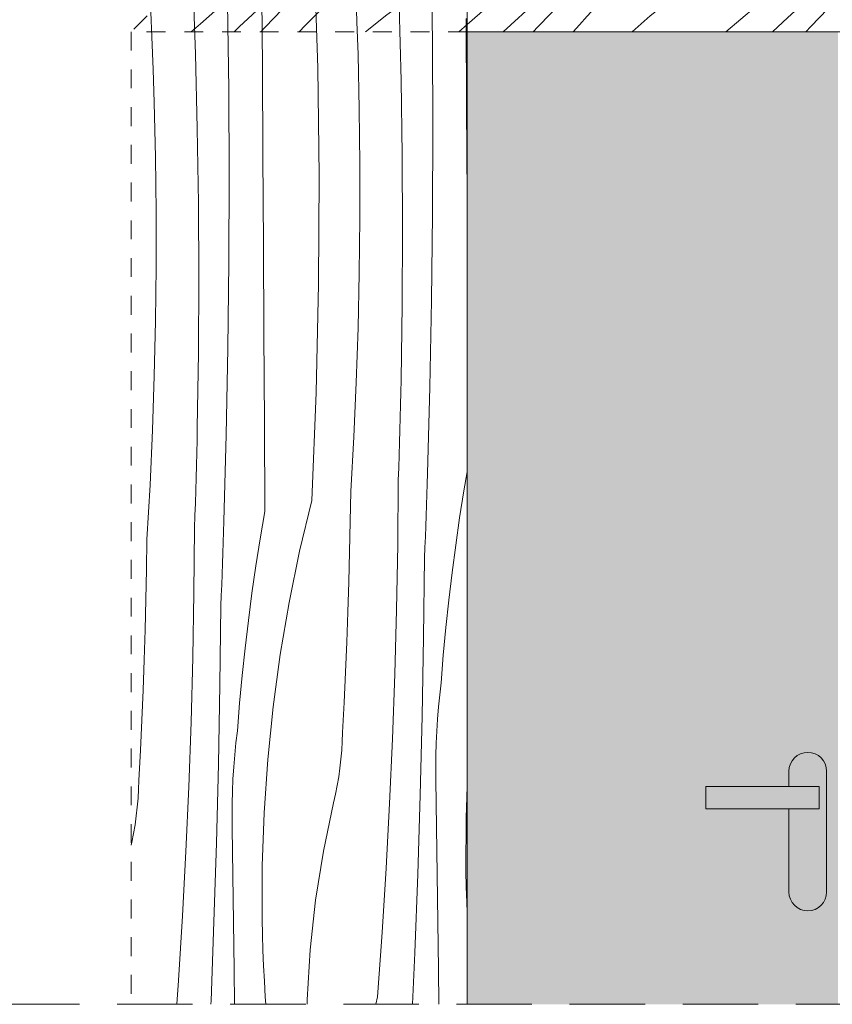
# Model space of a CAD drawing. Extents: x -366324 to -207045, y 68808 to 138616.
# Tile 69 of 170: x -306755 to -305677, y 90203 to 91508. Entities that reach past the tile are written whole.
import ezdxf

# ---------------------------------------------------------------- set-up
doc = ezdxf.new("R2010")
doc.units = 0
doc.header["$MEASUREMENT"] = 0
for name, pattern in [('Dashed', [564.444447, 282.222223, -282.222223]), ('Hidden Line', [50, 25, -25]), ('Krawędzie ukryte', [150, 100, -50])]:
    doc.linetypes.add(name, pattern=pattern)
doc.layers.add('Arch kolorystyka_Nr_Pióra__2', color=7, linetype='Continuous', lineweight=13, true_color=0x7f7f7f)
doc.layers.add('Arch kolorystyka_Nr_Pióra__22', color=7, linetype='Continuous', lineweight=9, true_color=0x7f7f7f)
for name, color, linetype, lineweight in [('Arch kolorystyka_Nr_Pióra__41', 7, 'Continuous', 15), ('Arch okna_Nr_Pióra__21', 7, 'Continuous', 9), ('Arch ściany zewnętrzne_Nr_Pióra__21', 7, 'Continuous', 9), ('INWENT.ŚCIANY_Nr_Pióra__21', 7, 'Continuous', 9)]:
    doc.layers.add(name, color=color, linetype=linetype, lineweight=lineweight)

# ---------------------------------------------------------------- blocks, each defined once
blk = doc.blocks.new('*X86')
at = {"layer": 'Arch kolorystyka_Nr_Pióra__22', "linetype": 'Continuous'}
for p, q in [((-306161.4, 91905.2), (-306148.9, 91917)), ((-306130.8, 91860.2), (-306073.9, 91915)), ((-306085.1, 91854.9), (-306020, 91917)), ((-306073.9, 91915), (-306071.9, 91917)), ((-306008.5, 91863.9), (-305956, 91917)), ((-305894.6, 91886), (-305861.9, 91917)), ((-305816.6, 91893.4), (-305791, 91917)), ((-305735.4, 91895.3), (-305712.9, 91917)), ((-305689.8, 91890), (-305661.5, 91917)), ((-305613.2, 91899.1), (-305595.4, 91917)), ((-305586.1, 91841.9), (-305503.8, 91917)), ((-305465.6, 91888.6), (-305434, 91917)), ((-305369.3, 91902.8), (-305359.5, 91912)), ((-305361.8, 91861.9), (-305303, 91917)), ((-305359.5, 91912), (-305354.2, 91917)), ((-305282.3, 91868.9), (-305234.8, 91917)), ((-305190.8, 91877.1), (-305146.9, 91917)), ((-305115.6, 91883.7), (-305077.8, 91917)), ((-305013.4, 91901.1), (-305003.5, 91910.3)), ((-305003.5, 91910.3), (-304996.3, 91917)), ((-304966.5, 91897), (-304945.1, 91917)), ((-304887, 91904.1), (-304874.2, 91917)), ((-304795.5, 91912.2), (-304854.3, 91875)), ((-304795.5, 91912.2), (-304790.1, 91917)), ((-304743.2, 91896.8), (-304722.2, 91917)), ((-305745.1, 91886.1), (-305735.4, 91895.3)), ((-305677.7, 91833.8), (-305613.2, 91899.1)), ((-305379.1, 91893.6), (-305369.3, 91902.8)), ((-305023.3, 91891.9), (-305013.4, 91901.1)), ((-304974.8, 91889.2), (-304966.5, 91897)), ((-304887, 91904.1), (-304915, 91884.2)), ((-304766.4, 91874.7), (-304743.2, 91896.8)), ((-305981.5, 91806.8), (-305894.6, 91886)), ((-305860.9, 91853.4), (-305816.6, 91893.4)), ((-305757.2, 91826.7), (-305689.8, 91890)), ((-305754.9, 91876.9), (-305745.1, 91886.1)), ((-305511, 91848.6), (-305465.6, 91888.6)), ((-305398.8, 91875.2), (-305388.9, 91884.4)), ((-305388.9, 91884.4), (-305379.1, 91893.6)), ((-305138.5, 91861.6), (-305115.6, 91883.7)), ((-305071.8, 91844.5), (-305023.3, 91891.9)), ((-304983.2, 91881.5), (-304974.8, 91889.2)), ((-304915, 91884.2), (-304942.5, 91864.3)), ((-305764.6, 91867.7), (-305754.9, 91876.9)), ((-305408.7, 91866), (-305398.8, 91875.2)), ((-305282.3, 91868.9), (-305310.3, 91849.1)), ((-305190.8, 91877.1), (-305249.6, 91839.9)), ((-305000, 91866), (-304991.6, 91873.7)), ((-304991.6, 91873.7), (-304983.2, 91881.5)), ((-304854.3, 91875), (-304910.6, 91837.4)), ((-304789.8, 91852.6), (-304766.4, 91874.7)), ((-306140.5, 91851), (-306130.8, 91860.2)), ((-306073, 91798.6), (-306008.5, 91863.9)), ((-305784.3, 91849.3), (-305774.4, 91858.5)), ((-305774.4, 91858.5), (-305764.6, 91867.7)), ((-305467.1, 91809.4), (-305418.7, 91856.8)), ((-305418.7, 91856.8), (-305408.7, 91866)), ((-305370.2, 91854.1), (-305361.8, 91861.9)), ((-305161.7, 91839.5), (-305138.5, 91861.6)), ((-305016.9, 91850.4), (-305008.4, 91858.2)), ((-305008.4, 91858.2), (-305000, 91866)), ((-304942.5, 91864.3), (-304969.4, 91844.3)), ((-306152.5, 91791.6), (-306085.1, 91854.9)), ((-306150.2, 91841.8), (-306140.5, 91851)), ((-305906.3, 91813.5), (-305860.9, 91853.4)), ((-305794.1, 91840.1), (-305784.3, 91849.3)), ((-305533.9, 91826.5), (-305511, 91848.6)), ((-305386.9, 91838.6), (-305378.6, 91846.3)), ((-305378.6, 91846.3), (-305370.2, 91854.1)), ((-305310.3, 91849.1), (-305337.8, 91829.1)), ((-305121.2, 91797.1), (-305071.8, 91844.5)), ((-305025.3, 91842.7), (-305016.9, 91850.4)), ((-304969.4, 91844.3), (-304995.8, 91824.2)), ((-304813.6, 91830.5), (-304789.8, 91852.6)), ((-306161.4, 91831.2), (-306160, 91832.6)), ((-306160, 91832.6), (-306150.2, 91841.8)), ((-305814, 91821.7), (-305804.1, 91830.9)), ((-305804.1, 91830.9), (-305794.1, 91840.1)), ((-305677.7, 91833.8), (-305705.7, 91813.9)), ((-305586.1, 91841.9), (-305645, 91804.8)), ((-305403.8, 91823.1), (-305395.3, 91830.8)), ((-305395.3, 91830.8), (-305386.9, 91838.6)), ((-305249.6, 91839.9), (-305305.9, 91802.3)), ((-305185.2, 91817.4), (-305161.7, 91839.5)), ((-305093.5, 91777), (-305033.8, 91834.9)), ((-305033.8, 91834.9), (-305025.3, 91842.7)), ((-304910.6, 91837.4), (-304964.3, 91799.3)), ((-304837.6, 91808.4), (-304813.6, 91830.5)), ((-305862.5, 91774.2), (-305814, 91821.7)), ((-305773.9, 91811.2), (-305765.5, 91819)), ((-305765.5, 91819), (-305757.2, 91826.7)), ((-305557.1, 91804.4), (-305533.9, 91826.5)), ((-305412.2, 91815.3), (-305403.8, 91823.1)), ((-305337.8, 91829.1), (-305364.8, 91809.1)), ((-305208.9, 91795.4), (-305185.2, 91817.4)), ((-304995.8, 91824.2), (-305021.7, 91804.1)), ((-305981.5, 91806.8), (-306040.3, 91769.6)), ((-305929.2, 91791.4), (-305906.3, 91813.5)), ((-305782.3, 91803.4), (-305773.9, 91811.2)), ((-305705.7, 91813.9), (-305733.2, 91794)), ((-305645, 91804.8), (-305701.3, 91767.1)), ((-305580.5, 91782.3), (-305557.1, 91804.4)), ((-305516.6, 91762), (-305467.1, 91809.4)), ((-305429.1, 91799.8), (-305420.7, 91807.6)), ((-305420.7, 91807.6), (-305412.2, 91815.3)), ((-305364.8, 91809.1), (-305391.2, 91789.1)), ((-305021.7, 91804.1), (-305047.1, 91783.9)), ((-304861.9, 91786.3), (-304837.6, 91808.4)), ((-306160.9, 91783.8), (-306152.5, 91791.6)), ((-306073, 91798.6), (-306101, 91778.8)), ((-305952.4, 91769.3), (-305929.2, 91791.4)), ((-305799.1, 91787.9), (-305790.7, 91795.7)), ((-305790.7, 91795.7), (-305782.3, 91803.4)), ((-305733.2, 91794), (-305760.1, 91774)), ((-305488.8, 91741.9), (-305429.1, 91799.8)), ((-305305.9, 91802.3), (-305359.6, 91764.2)), ((-305232.9, 91773.3), (-305208.9, 91795.4)), ((-305171.7, 91749.7), (-305121.2, 91797.1)), ((-304964.3, 91799.3), (-305015.3, 91760.9)), ((-306161.4, 91783.3), (-306160.9, 91783.8)), ((-306101, 91778.8), (-306128.5, 91758.9)), ((-305816, 91772.4), (-305807.5, 91780.2)), ((-305807.5, 91780.2), (-305799.1, 91787.9)), ((-305604.2, 91760.2), (-305580.5, 91782.3)), ((-305391.2, 91789.1), (-305417.1, 91769)), ((-305047.1, 91783.9), (-305071.9, 91763.7)), ((-304886.4, 91764.3), (-304861.9, 91786.3)), ((-306040.3, 91769.6), (-306096.6, 91732)), ((-305975.9, 91747.2), (-305952.4, 91769.3)), ((-305911.9, 91726.8), (-305862.5, 91774.2)), ((-305884.1, 91706.7), (-305824.5, 91764.7)), ((-305824.5, 91764.7), (-305816, 91772.4)), ((-305760.1, 91774), (-305786.5, 91753.9)), ((-305701.3, 91767.1), (-305755, 91729.1)), ((-305417.1, 91769), (-305442.4, 91748.8)), ((-305257.2, 91751.2), (-305232.9, 91773.3)), ((-305154, 91719.1), (-305093.5, 91777)), ((-306128.5, 91758.9), (-306155.4, 91738.9)), ((-305786.5, 91753.9), (-305812.4, 91733.8)), ((-305628.3, 91738.1), (-305604.2, 91760.2)), ((-305567, 91714.6), (-305516.6, 91762)), ((-305359.6, 91764.2), (-305410.6, 91725.8)), ((-305071.9, 91763.7), (-305096.1, 91743.5)), ((-305015.3, 91760.9), (-305063.5, 91722.3)), ((-304911.2, 91742.2), (-304886.4, 91764.3)), ((-306155.4, 91738.9), (-306161.4, 91734.3)), ((-305999.6, 91725.1), (-305975.9, 91747.2)), ((-305549.3, 91683.9), (-305488.8, 91741.9)), ((-305442.4, 91748.8), (-305467.2, 91728.6)), ((-305281.8, 91729.1), (-305257.2, 91751.2)), ((-305223.1, 91702.3), (-305171.7, 91749.7)), ((-305107.4, 91734.7), (-305096.1, 91743.5)), ((-304918.3, 91735.7), (-304911.2, 91742.2)), ((-306096.6, 91732), (-306150.3, 91693.9)), ((-305962.4, 91679.4), (-305911.9, 91726.8)), ((-305812.4, 91733.8), (-305837.8, 91713.7)), ((-305755, 91729.1), (-305806, 91690.7)), ((-305652.5, 91716.1), (-305628.3, 91738.1)), ((-305467.2, 91728.6), (-305491.4, 91708.3)), ((-305410.6, 91725.8), (-305458.8, 91687.1)), ((-305306.6, 91707.1), (-305281.8, 91729.1)), ((-305128.9, 91716.9), (-305118.3, 91725.8)), ((-305118.3, 91725.8), (-305107.4, 91734.7)), ((-304933.7, 91722.6), (-304925.8, 91729.1)), ((-304925.8, 91729.1), (-304918.3, 91735.7)), ((-306023.6, 91703), (-305999.6, 91725.1)), ((-305837.8, 91713.7), (-305862.5, 91693.5)), ((-305677.1, 91694), (-305652.5, 91716.1)), ((-305618.5, 91667.2), (-305567, 91714.6)), ((-305215.4, 91661.2), (-305154, 91719.1)), ((-305139.2, 91708), (-305128.9, 91716.9)), ((-305063.5, 91722.3), (-305108.7, 91683.4)), ((-304950.6, 91709.7), (-304941.9, 91716.2)), ((-304941.9, 91716.2), (-304933.7, 91722.6)), ((-306047.9, 91680.9), (-306023.6, 91703)), ((-305944.7, 91648.8), (-305884.1, 91706.7)), ((-305513.7, 91690.7), (-305502.7, 91699.5)), ((-305502.7, 91699.5), (-305491.4, 91708.3)), ((-305321.1, 91694), (-305313.7, 91700.5)), ((-305313.7, 91700.5), (-305306.6, 91707.1)), ((-305275.6, 91655), (-305223.1, 91702.3)), ((-305149.1, 91699.1), (-305139.2, 91708)), ((-304968.9, 91697), (-304959.5, 91703.3)), ((-304959.5, 91703.3), (-304950.6, 91709.7)), ((-306150.3, 91693.9), (-306161.4, 91685.6)), ((-305862.5, 91693.5), (-305886.8, 91673.2)), ((-305806, 91690.7), (-305854.2, 91652)), ((-305701.9, 91672), (-305677.1, 91694)), ((-305524.3, 91681.8), (-305513.7, 91690.7)), ((-305458.8, 91687.1), (-305504.1, 91648.2)), ((-305337.3, 91681), (-305329, 91687.5)), ((-305329, 91687.5), (-305321.1, 91694)), ((-305167.7, 91681.3), (-305158.6, 91690.2)), ((-305158.6, 91690.2), (-305149.1, 91699.1)), ((-305032.1, 91655.3), (-304978.5, 91690.7)), ((-304978.5, 91690.7), (-304968.9, 91697)), ((-306072.4, 91658.9), (-306047.9, 91680.9)), ((-306013.8, 91632), (-305962.4, 91679.4)), ((-305898.1, 91664.4), (-305886.8, 91673.2)), ((-305610.7, 91626), (-305549.3, 91683.9)), ((-305534.5, 91672.9), (-305524.3, 91681.8)), ((-305354.9, 91668.2), (-305345.9, 91674.6)), ((-305345.9, 91674.6), (-305337.3, 91681)), ((-305176.5, 91672.3), (-305167.7, 91681.3)), ((-305108.7, 91683.4), (-305151, 91644.4)), ((-305909, 91655.5), (-305898.1, 91664.4)), ((-305716.5, 91658.9), (-305709, 91665.4)), ((-305709, 91665.4), (-305701.9, 91672)), ((-305670.9, 91619.8), (-305618.5, 91667.2)), ((-305553.9, 91655.1), (-305544.4, 91664)), ((-305544.4, 91664), (-305534.5, 91672.9)), ((-305373.9, 91655.6), (-305364.2, 91661.8)), ((-305364.2, 91661.8), (-305354.9, 91668.2)), ((-305277.6, 91603.3), (-305215.4, 91661.2)), ((-305209.8, 91637.7), (-305176.5, 91672.3)), ((-306097.3, 91636.8), (-306072.4, 91658.9)), ((-306006.1, 91590.9), (-305944.7, 91648.8)), ((-305919.6, 91646.7), (-305909, 91655.5)), ((-305854.2, 91652), (-305899.4, 91613.1)), ((-305732.6, 91645.9), (-305724.4, 91652.4)), ((-305724.4, 91652.4), (-305716.5, 91658.9)), ((-305563.1, 91646.1), (-305553.9, 91655.1)), ((-305504.1, 91648.2), (-305546.3, 91609.3)), ((-305427.4, 91620.1), (-305373.9, 91655.6)), ((-305329, 91607.6), (-305275.6, 91655)), ((-305082, 91619.3), (-305032.1, 91655.3)), ((-306104.3, 91630.3), (-306097.3, 91636.8)), ((-305939.7, 91628.8), (-305929.9, 91637.8)), ((-305929.9, 91637.8), (-305919.6, 91646.7)), ((-305750.2, 91633), (-305741.2, 91639.4)), ((-305741.2, 91639.4), (-305732.6, 91645.9)), ((-305605.2, 91602.5), (-305571.8, 91637.2)), ((-305571.8, 91637.2), (-305563.1, 91646.1)), ((-305243.3, 91603), (-305209.8, 91637.7)), ((-305151, 91644.4), (-305190.2, 91605.4)), ((-306119.7, 91617.2), (-306111.8, 91623.7)), ((-306111.8, 91623.7), (-306104.3, 91630.3)), ((-306066.3, 91584.7), (-306013.8, 91632)), ((-305949.3, 91619.9), (-305939.7, 91628.8)), ((-305769.2, 91620.4), (-305759.6, 91626.7)), ((-305759.6, 91626.7), (-305750.2, 91633)), ((-305673, 91568.1), (-305610.7, 91626)), ((-306136.6, 91604.3), (-306127.9, 91610.7)), ((-306127.9, 91610.7), (-306119.7, 91617.2)), ((-305967.2, 91602.1), (-305958.4, 91611)), ((-305958.4, 91611), (-305949.3, 91619.9)), ((-305899.4, 91613.1), (-305941.7, 91574.1)), ((-305822.8, 91585), (-305769.2, 91620.4)), ((-305724.3, 91572.5), (-305670.9, 91619.8)), ((-305546.3, 91609.3), (-305585.5, 91570.2)), ((-305477.3, 91584.1), (-305427.4, 91620.1)), ((-305128, 91582.9), (-305082, 91619.3)), ((-306154.9, 91591.6), (-306145.6, 91597.9)), ((-306145.6, 91597.9), (-306136.6, 91604.3)), ((-306000.5, 91567.4), (-305967.2, 91602.1)), ((-305638.6, 91567.9), (-305605.2, 91602.5)), ((-305383.4, 91560.4), (-305329, 91607.6)), ((-305340.7, 91545.4), (-305277.6, 91603.3)), ((-305276.8, 91568.3), (-305243.3, 91603)), ((-305201, 91594), (-305190.2, 91605.4)), ((-306161.4, 91587.3), (-306154.9, 91591.6)), ((-306119.7, 91537.4), (-306066.3, 91584.7)), ((-306068.3, 91533), (-306006.1, 91590.9)), ((-305872.7, 91549), (-305822.8, 91585)), ((-305523.4, 91547.7), (-305477.3, 91584.1)), ((-305221.9, 91571.2), (-305211.6, 91582.6)), ((-305211.6, 91582.6), (-305201, 91594)), ((-305170.1, 91546.2), (-305128, 91582.9)), ((-305941.7, 91574.1), (-305980.9, 91535.1)), ((-305778.7, 91525.2), (-305724.3, 91572.5)), ((-305596.4, 91558.8), (-305585.5, 91570.2)), ((-305232, 91559.8), (-305221.9, 91571.2)), ((-306033.9, 91532.7), (-306000.5, 91567.4)), ((-305736, 91510.3), (-305673, 91568.1)), ((-305672.1, 91533.2), (-305638.6, 91567.9)), ((-305607, 91547.4), (-305596.4, 91558.8)), ((-305438.7, 91513.2), (-305383.4, 91560.4)), ((-305310.4, 91533.7), (-305276.8, 91568.3)), ((-305241.7, 91548.4), (-305232, 91559.8)), ((-305918.7, 91512.6), (-305872.7, 91549)), ((-305617.3, 91536), (-305607, 91547.4)), ((-305565.4, 91511), (-305523.4, 91547.7)), ((-305400.2, 91491.6), (-305340.7, 91545.4)), ((-305251.2, 91537.1), (-305241.7, 91548.4)), ((-305207.9, 91509.4), (-305170.1, 91546.2)), ((-306161.4, 91501.1), (-306119.7, 91537.4)), ((-306113.5, 91491.6), (-306068.3, 91533)), ((-306067.5, 91498.1), (-306033.9, 91532.7)), ((-305991.7, 91523.7), (-305980.9, 91535.1)), ((-305705.8, 91498.5), (-305672.1, 91533.2)), ((-305627.3, 91524.7), (-305617.3, 91536)), ((-305344.2, 91499), (-305310.4, 91533.7)), ((-305260.4, 91525.7), (-305251.2, 91537.1)), ((-305094.2, 91513.9), (-305069.5, 91531.2)), ((-305069.5, 91531.2), (-305062.9, 91535.6)), ((-306002.3, 91512.3), (-305991.7, 91523.7)), ((-305818.2, 91491.6), (-305778.7, 91525.2)), ((-305637.1, 91513.3), (-305627.3, 91524.7)), ((-305269.3, 91514.4), (-305260.4, 91525.7)), ((-306012.6, 91500.9), (-306002.3, 91512.3)), ((-305942.8, 91491.6), (-305918.7, 91512.6)), ((-305756.7, 91491.6), (-305736, 91510.3)), ((-305646.6, 91501.9), (-305637.1, 91513.3)), ((-305585.4, 91491.6), (-305565.4, 91511)), ((-305464.9, 91496.1), (-305438.7, 91513.2)), ((-305287.5, 91491.6), (-305269.3, 91514.4)), ((-305224.1, 91491.6), (-305207.9, 91509.4)), ((-305117.3, 91496.4), (-305094.2, 91513.9)), ((-306073.8, 91491.6), (-306067.5, 91498.1)), ((-306020.8, 91491.6), (-306012.6, 91500.9)), ((-305712.5, 91491.6), (-305705.8, 91498.5)), ((-305655, 91491.6), (-305646.6, 91501.9)), ((-305471.3, 91491.6), (-305464.9, 91496.1)), ((-305351.4, 91491.6), (-305344.2, 91499)), ((-305123.1, 91491.6), (-305117.3, 91496.4))]:
    blk.add_line(p, q, dxfattribs=at)
blk = doc.blocks.new('Wypełnienie_43')
at = {"layer": 'Arch kolorystyka_Nr_Pióra__22', "linetype": 'Dashed'}
blk.add_blockref('*X86', (0, 0), dxfattribs=at)
blk = doc.blocks.new('*X92')
at = {"layer": 'Arch kolorystyka_Nr_Pióra__22', "linetype": 'Continuous'}
for p, q in [((-306359.5, 91443.8), (-306363.9, 91587.1)), ((-306207.5, 91478.6), (-306208.9, 91593)), ((-306521.7, 91462.4), (-306525.2, 91561.5)), ((-306432.9, 91445.7), (-306433.7, 91563.8)), ((-306307.5, 91504.9), (-306309.1, 91548.4)), ((-306579.3, 91484.9), (-306580.8, 91517.7)), ((-306477.6, 91415), (-306479.1, 91529.5)), ((-306249, 91426.9), (-306251.5, 91526)), ((-306306.1, 91461.4), (-306307.5, 91504.9)), ((-306162.1, 91391.2), (-306162.8, 91509.3)), ((-306577.6, 91441.4), (-306579.3, 91484.9)), ((-306206.9, 91364.1), (-306207.5, 91478.6)), ((-306519.2, 91363.4), (-306521.7, 91462.4)), ((-306304.5, 91389), (-306306.1, 91461.4)), ((-306576.2, 91397.9), (-306577.6, 91441.4)), ((-306432.2, 91327.7), (-306432.9, 91445.7)), ((-306357.6, 91300.4), (-306359.5, 91443.8)), ((-306247.5, 91327.8), (-306249, 91426.9)), ((-306477.1, 91300.6), (-306477.6, 91415)), ((-306574.6, 91325.5), (-306576.2, 91397.9)), ((-306303.6, 91316.6), (-306304.5, 91389)), ((-306161.4, 91273.2), (-306162.1, 91391.2)), ((-306517.7, 91264.2), (-306519.2, 91363.4)), ((-306207.3, 91249.6), (-306206.9, 91364.1)), ((-306573.8, 91253.1), (-306574.6, 91325.5)), ((-306431.6, 91209.7), (-306432.2, 91327.7)), ((-306247, 91228.6), (-306247.5, 91327.8)), ((-306303.6, 91244.1), (-306303.6, 91316.6)), ((-306477.5, 91186.1), (-306477.1, 91300.6)), ((-306358.3, 91156.9), (-306357.6, 91300.4)), ((-306161.4, 91270.9), (-306161.4, 91273.2)), ((-306517.2, 91165.1), (-306517.7, 91264.2)), ((-306573.8, 91180.6), (-306573.8, 91253.1)), ((-306304.4, 91171.7), (-306303.6, 91244.1)), ((-306208.6, 91135.2), (-306207.3, 91249.6)), ((-306247.5, 91129.5), (-306247, 91228.6)), ((-306430.9, 91091.6), (-306431.6, 91209.7)), ((-306574.6, 91108.2), (-306573.8, 91180.6)), ((-306478.8, 91071.6), (-306477.5, 91186.1)), ((-306517.7, 91066), (-306517.2, 91165.1)), ((-306306.1, 91099.3), (-306304.4, 91171.7)), ((-306361.5, 91013.5), (-306358.3, 91156.9)), ((-306249.1, 91030.4), (-306247.5, 91129.5)), ((-306210.8, 91020.7), (-306208.6, 91135.2)), ((-306576.2, 91035.8), (-306574.6, 91108.2)), ((-306308.5, 91026.9), (-306306.1, 91099.3)), ((-306430.3, 90973.6), (-306430.9, 91091.6)), ((-306519.2, 90966.8), (-306517.7, 91066)), ((-306481, 90957.2), (-306478.8, 91071.6)), ((-306578.7, 90963.4), (-306576.2, 91035.8)), ((-306311.8, 90954.6), (-306308.5, 91026.9)), ((-306249.4, 91013.7), (-306249.1, 91030.4)), ((-306213.9, 90906.3), (-306210.8, 91020.7)), ((-306367.2, 90870.3), (-306361.5, 91013.5)), ((-306249.8, 90997.1), (-306249.4, 91013.7)), ((-306250.2, 90980.4), (-306249.8, 90997.1)), ((-306429.8, 90855.6), (-306430.3, 90973.6)), ((-306250.7, 90963.8), (-306250.2, 90980.4)), ((-306581.9, 90891.1), (-306578.7, 90963.4)), ((-306519.6, 90950.2), (-306519.2, 90966.8)), ((-306484.1, 90842.8), (-306481, 90957.2)), ((-306251.2, 90947.1), (-306250.7, 90963.8)), ((-306520, 90933.5), (-306519.6, 90950.2)), ((-306315.8, 90882.4), (-306311.8, 90954.6)), ((-306251.7, 90930.5), (-306251.2, 90947.1)), ((-306520.4, 90916.9), (-306520, 90933.5)), ((-306252.2, 90913.8), (-306251.7, 90930.5)), ((-306520.8, 90900.3), (-306520.4, 90916.9)), ((-306252.8, 90897.2), (-306252.2, 90913.8)), ((-306214.4, 90892.3), (-306213.9, 90906.3)), ((-306161.4, 90908.5), (-306165.7, 90883.2)), ((-306586, 90818.9), (-306581.9, 90891.1)), ((-306521.3, 90883.6), (-306520.8, 90900.3)), ((-306253.5, 90811.5), (-306252.8, 90897.2)), ((-306214.8, 90878.3), (-306214.4, 90892.3)), ((-306521.8, 90867), (-306521.3, 90883.6)), ((-306316.4, 90842.4), (-306315.8, 90882.4)), ((-306215.3, 90864.3), (-306214.8, 90878.3)), ((-306165.7, 90883.2), (-306171.4, 90847.2)), ((-306522.3, 90850.3), (-306521.8, 90867)), ((-306367.2, 90870.3), (-306383.5, 90803.1)), ((-306215.8, 90850.2), (-306215.3, 90864.3)), ((-306429.8, 90855.6), (-306435.9, 90819.7)), ((-306522.9, 90833.7), (-306522.3, 90850.3)), ((-306484.5, 90828.8), (-306484.1, 90842.8)), ((-306317.2, 90802.5), (-306316.4, 90842.4)), ((-306216.3, 90836.2), (-306215.8, 90850.2)), ((-306171.4, 90847.2), (-306176.6, 90811)), ((-306523.7, 90747.9), (-306522.9, 90833.7)), ((-306485, 90814.8), (-306484.5, 90828.8)), ((-306216.8, 90822.2), (-306216.3, 90836.2)), ((-306586.6, 90778.9), (-306586, 90818.9)), ((-306485.4, 90800.7), (-306485, 90814.8)), ((-306435.9, 90819.7), (-306441.5, 90783.7)), ((-306217.3, 90808.2), (-306216.8, 90822.2)), ((-306485.9, 90786.7), (-306485.4, 90800.7)), ((-306383.5, 90803.1), (-306397.5, 90735.1)), ((-306318.3, 90762.5), (-306317.2, 90802.5)), ((-306255.1, 90725.7), (-306253.5, 90811.5)), ((-306217.9, 90794.2), (-306217.3, 90808.2)), ((-306176.6, 90811), (-306181.4, 90774.8)), ((-306486.4, 90772.7), (-306485.9, 90786.7)), ((-306219.2, 90689.4), (-306217.9, 90794.2)), ((-306587.4, 90739), (-306586.6, 90778.9)), ((-306441.5, 90783.7), (-306446.7, 90747.5)), ((-306181.4, 90774.8), (-306185.7, 90738.4)), ((-306486.9, 90758.7), (-306486.4, 90772.7)), ((-306319.5, 90722.6), (-306318.3, 90762.5)), ((-306525.2, 90662.2), (-306523.7, 90747.9)), ((-306487.5, 90744.7), (-306486.9, 90758.7)), ((-306446.7, 90747.5), (-306451.5, 90711.3)), ((-306588.4, 90699), (-306587.4, 90739)), ((-306488, 90730.6), (-306487.5, 90744.7)), ((-306397.5, 90735.1), (-306409.2, 90666.3)), ((-306185.7, 90738.4), (-306189.6, 90702)), ((-306489.3, 90625.9), (-306488, 90730.6)), ((-306321, 90682.7), (-306319.5, 90722.6)), ((-306257.3, 90640.1), (-306255.1, 90725.7)), ((-306451.5, 90711.3), (-306455.8, 90674.9)), ((-306589.7, 90659.1), (-306588.4, 90699)), ((-306189.6, 90702), (-306193, 90665.4)), ((-306322.6, 90642.8), (-306321, 90682.7)), ((-306221.1, 90584.7), (-306219.2, 90689.4)), ((-306455.8, 90674.9), (-306459.7, 90638.5)), ((-306591.1, 90619.2), (-306589.7, 90659.1)), ((-306527.5, 90576.5), (-306525.2, 90662.2)), ((-306409.2, 90666.3), (-306418.6, 90596.9)), ((-306193, 90665.4), (-306196, 90628.8)), ((-306324.5, 90602.9), (-306322.6, 90642.8)), ((-306459.7, 90638.5), (-306463.2, 90601.9)), ((-306260.4, 90554.4), (-306257.3, 90640.1)), ((-306592.8, 90579.3), (-306591.1, 90619.2)), ((-306491.3, 90521.2), (-306489.3, 90625.9)), ((-306197.8, 90612.9), (-306196, 90628.8)), ((-306199.4, 90596.9), (-306197.8, 90612.9)), ((-306463.2, 90601.9), (-306466.1, 90565.3)), ((-306418.6, 90596.9), (-306425.8, 90527)), ((-306326.6, 90563.1), (-306324.5, 90602.9)), ((-306200.7, 90580.8), (-306199.4, 90596.9)), ((-306594.6, 90539.4), (-306592.8, 90579.3)), ((-306223.7, 90480.1), (-306221.1, 90584.7)), ((-306201.7, 90564.8), (-306200.7, 90580.8)), ((-306530.6, 90490.9), (-306527.5, 90576.5)), ((-306468, 90549.4), (-306466.1, 90565.3)), ((-306202.4, 90548.6), (-306201.7, 90564.8)), ((-306327.7, 90539.4), (-306327, 90551.2)), ((-306327, 90551.2), (-306326.6, 90563.1)), ((-306264.2, 90468.8), (-306260.4, 90554.4)), ((-306596.7, 90499.5), (-306594.6, 90539.4)), ((-306469.6, 90533.4), (-306468, 90549.4)), ((-306328.7, 90527.6), (-306327.7, 90539.4)), ((-306202.9, 90532.5), (-306202.4, 90548.6)), ((-306470.9, 90517.3), (-306469.6, 90533.4)), ((-306425.8, 90527), (-306430.6, 90456.7)), ((-306330, 90515.9), (-306328.7, 90527.6)), ((-306203, 90516.4), (-306202.9, 90532.5)), ((-306493.9, 90416.5), (-306491.3, 90521.2)), ((-306471.9, 90501.2), (-306470.9, 90517.3)), ((-306331.7, 90504.3), (-306330, 90515.9)), ((-306202.9, 90500.2), (-306203, 90516.4)), ((-306597.1, 90487.7), (-306596.7, 90499.5)), ((-306472.6, 90485.1), (-306471.9, 90501.2)), ((-306333.6, 90492.7), (-306331.7, 90504.3)), ((-306201.9, 90437.6), (-306202.9, 90500.2)), ((-306597.8, 90475.9), (-306597.1, 90487.7)), ((-306534.4, 90405.3), (-306530.6, 90490.9)), ((-306335.8, 90481.3), (-306333.6, 90492.7)), ((-306161.4, 90491.2), (-306162.9, 90449.7)), ((-306598.8, 90464.1), (-306597.8, 90475.9)), ((-306473, 90469), (-306472.6, 90485.1)), ((-306338.4, 90469.9), (-306335.8, 90481.3)), ((-306227, 90375.4), (-306223.7, 90480.1)), ((-306600.2, 90452.4), (-306598.8, 90464.1)), ((-306473.2, 90452.9), (-306473, 90469)), ((-306352, 90405.9), (-306338.4, 90469.9)), ((-306268.8, 90383.3), (-306264.2, 90468.8)), ((-306601.8, 90440.8), (-306600.2, 90452.4)), ((-306473.1, 90436.7), (-306473.2, 90452.9)), ((-306430.6, 90456.7), (-306433, 90386.2)), ((-306162.9, 90449.7), (-306163, 90379.2)), ((-306603.8, 90429.2), (-306601.8, 90440.8)), ((-306472.1, 90374.1), (-306473.1, 90436.7)), ((-306201, 90374.9), (-306201.9, 90437.6)), ((-306606, 90417.7), (-306603.8, 90429.2)), ((-306606.9, 90413.8), (-306606, 90417.7)), ((-306497.1, 90311.9), (-306493.9, 90416.5)), ((-306538.9, 90319.8), (-306534.4, 90405.3)), ((-306362.4, 90340.8), (-306352, 90405.9)), ((-306433, 90386.2), (-306433.1, 90315.6)), ((-306274.1, 90297.9), (-306268.8, 90383.3)), ((-306471.2, 90311.4), (-306472.1, 90374.1)), ((-306230.9, 90270.8), (-306227, 90375.4)), ((-306200.2, 90312.2), (-306201, 90374.9)), ((-306162.6, 90358.6), (-306163, 90379.2)), ((-306162, 90338), (-306162.6, 90358.6)), ((-306369.6, 90275), (-306362.4, 90340.8)), ((-306161.4, 90324.1), (-306162, 90338)), ((-306544.3, 90234.3), (-306538.9, 90319.8)), ((-306501, 90207.3), (-306497.1, 90311.9)), ((-306470.3, 90248.7), (-306471.2, 90311.4)), ((-306432.7, 90295), (-306433.1, 90315.6)), ((-306199.4, 90249.5), (-306200.2, 90312.2)), ((-306432.1, 90274.4), (-306432.7, 90295)), ((-306280.2, 90212.5), (-306274.1, 90297.9)), ((-306431.3, 90253.9), (-306432.1, 90274.4)), ((-306373.7, 90208.7), (-306369.6, 90275)), ((-306233.8, 90202.8), (-306230.9, 90270.8)), ((-306430.3, 90233.3), (-306431.3, 90253.9)), ((-306469.7, 90202.8), (-306470.3, 90248.7)), ((-306198.9, 90202.8), (-306199.4, 90249.5)), ((-306546.5, 90202.8), (-306544.3, 90234.3)), ((-306429.1, 90212.7), (-306430.3, 90233.3)), ((-306428.4, 90202.8), (-306429.1, 90212.7)), ((-306282.4, 90202.8), (-306280.2, 90212.5)), ((-306501.2, 90202.8), (-306501, 90207.3)), ((-306373.7, 90202.8), (-306373.7, 90208.7))]:
    blk.add_line(p, q, dxfattribs=at)
blk = doc.blocks.new('Wypełnienie_46')
at = {"layer": 'Arch kolorystyka_Nr_Pióra__22', "linetype": 'Dashed'}
blk.add_blockref('*X92', (0, 0), dxfattribs=at)
blk = doc.blocks.new('*X94')
at = {"layer": 'Arch kolorystyka_Nr_Pióra__22', "linetype": 'Continuous'}
for p, q in [((-306211.9, 91858.3), (-306168.6, 91898.3)), ((-306168.6, 91898.3), (-306161.4, 91905.2)), ((-306256.3, 91818.3), (-306211.9, 91858.3)), ((-306169.8, 91823.4), (-306161.4, 91831.2)), ((-306301.7, 91778.3), (-306256.3, 91818.3)), ((-306179.6, 91814.1), (-306169.8, 91823.4)), ((-306199.4, 91795.7), (-306189.5, 91804.9)), ((-306189.5, 91804.9), (-306179.6, 91814.1)), ((-306209.3, 91786.5), (-306199.4, 91795.7)), ((-306324.6, 91756.2), (-306301.7, 91778.3)), ((-306257.8, 91739.1), (-306209.3, 91786.5)), ((-306169.2, 91776.1), (-306161.4, 91783.3)), ((-306186, 91760.6), (-306177.6, 91768.3)), ((-306177.6, 91768.3), (-306169.2, 91776.1)), ((-306347.7, 91734.1), (-306324.6, 91756.2)), ((-306202.9, 91745), (-306194.4, 91752.8)), ((-306194.4, 91752.8), (-306186, 91760.6)), ((-306307.3, 91691.7), (-306257.8, 91739.1)), ((-306211.3, 91737.3), (-306202.9, 91745)), ((-306371.2, 91712), (-306347.7, 91734.1)), ((-306279.5, 91671.6), (-306219.8, 91729.5)), ((-306219.8, 91729.5), (-306211.3, 91737.3)), ((-306161.4, 91734.3), (-306181.9, 91718.8)), ((-306181.9, 91718.8), (-306207.8, 91698.7)), ((-306394.9, 91689.9), (-306371.2, 91712)), ((-306418.9, 91667.9), (-306394.9, 91689.9)), ((-306357.7, 91644.3), (-306307.3, 91691.7)), ((-306207.8, 91698.7), (-306233.1, 91678.5)), ((-306233.1, 91678.5), (-306257.9, 91658.3)), ((-306161.4, 91685.6), (-306201.3, 91655.5)), ((-306443.2, 91645.8), (-306418.9, 91667.9)), ((-306340, 91613.7), (-306279.5, 91671.6)), ((-306257.9, 91658.3), (-306282.1, 91638.1)), ((-306201.3, 91655.5), (-306249.5, 91616.8)), ((-306467.8, 91623.7), (-306443.2, 91645.8)), ((-306409.2, 91596.9), (-306357.7, 91644.3)), ((-306293.4, 91629.3), (-306282.1, 91638.1)), ((-306492.6, 91601.7), (-306467.8, 91623.7)), ((-306304.4, 91620.4), (-306293.4, 91629.3)), ((-306401.4, 91555.8), (-306340, 91613.7)), ((-306325.2, 91602.6), (-306315, 91611.5)), ((-306315, 91611.5), (-306304.4, 91620.4)), ((-306249.5, 91616.8), (-306294.8, 91578)), ((-306507.2, 91588.6), (-306499.7, 91595.1)), ((-306499.7, 91595.1), (-306492.6, 91601.7)), ((-306461.6, 91549.6), (-306409.2, 91596.9)), ((-306335.1, 91593.7), (-306325.2, 91602.6)), ((-306521.3, 91577.2), (-306515, 91582.1)), ((-306515, 91582.1), (-306507.2, 91588.6)), ((-306353.7, 91575.9), (-306344.6, 91584.8)), ((-306344.6, 91584.8), (-306335.1, 91593.7)), ((-306218.1, 91549.9), (-306164.6, 91585.3)), ((-306164.6, 91585.3), (-306161.4, 91587.3)), ((-306362.5, 91566.9), (-306353.7, 91575.9)), ((-306294.8, 91578), (-306337, 91539)), ((-306463.6, 91497.9), (-306401.4, 91555.8)), ((-306395.8, 91532.3), (-306362.5, 91566.9)), ((-306515, 91502.2), (-306461.6, 91549.6)), ((-306268, 91513.9), (-306218.1, 91549.9)), ((-306429.3, 91497.6), (-306395.8, 91532.3)), ((-306337, 91539), (-306376.2, 91499.9)), ((-306296.2, 91491.6), (-306268, 91513.9)), ((-306527.3, 91491.6), (-306515, 91502.2)), ((-306470.5, 91491.6), (-306463.6, 91497.9)), ((-306435.1, 91491.6), (-306429.3, 91497.6)), ((-306384.2, 91491.6), (-306376.2, 91499.9)), ((-306172.4, 91491.6), (-306161.4, 91501.1))]:
    blk.add_line(p, q, dxfattribs=at)
blk = doc.blocks.new('Wypełnienie_47')
at = {"layer": 'Arch kolorystyka_Nr_Pióra__22', "linetype": 'Dashed'}
blk.add_blockref('*X94', (0, 0), dxfattribs=at)

msp = doc.modelspace()

# ---------------------------------------------------------------- hatches: boundary and pattern name
at = {"layer": 'Arch kolorystyka_Nr_Pióra__2', "linetype": 'Continuous'}
h = msp.add_hatch(color=256, dxfattribs=at)
h.paths.add_polyline_path([(-305669.7, 90202.8), (-305669.7, 91491.6), (-306161.4, 91491.6), (-306161.4, 90202.8)], flags=0)
h.paths.add_polyline_path([(-305844.7, 90461.6), (-305844.7, 90491.6), (-305734.7, 90491.6), (-305734.7, 90511.6, -1), (-305684.7, 90511.6), (-305684.7, 90506.6), (-305684.7, 90351.6, -1), (-305734.7, 90351.6), (-305734.7, 90448.2), (-305734.7, 90461.6)], flags=0)
at = {"layer": 'Arch kolorystyka_Nr_Pióra__41', "linetype": 'Continuous'}
msp.add_hatch(color=256, dxfattribs=at).paths.add_polyline_path([(-305844.7, 90461.6), (-305734.7, 90461.6), (-305734.7, 90351.6, 1), (-305684.7, 90351.6), (-305684.7, 90511.6, 1), (-305734.7, 90511.6), (-305734.7, 90491.6), (-305844.7, 90491.6)], flags=0)

# ---------------------------------------------------------------- linework, layer by layer
at = {"layer": 'Arch okna_Nr_Pióra__21', "linetype": 'Hidden Line'}
for p, q in [((-306161.4, 91937), (-306606.9, 91491.6)), ((-306606.9, 91491.6), (-306606.9, 90202.8)), ((-306161.4, 91491.6), (-306606.9, 91491.6))]:
    msp.add_line(p, q, dxfattribs=at)
at = {"layer": 'Arch okna_Nr_Pióra__21', "linetype": 'Continuous'}
for p, q in [((-305734.7, 90491.6), (-305734.7, 90511.6)), ((-305684.7, 90351.6), (-305684.7, 90511.6)), ((-305844.7, 90461.6), (-305844.7, 90491.6)), ((-305694.7, 90491.6), (-305844.7, 90491.6)), ((-305694.7, 90491.6), (-305694.7, 90461.6)), ((-305694.7, 90461.6), (-305844.7, 90461.6)), ((-305734.7, 90351.6), (-305734.7, 90461.6))]:
    msp.add_line(p, q, dxfattribs=at)
for centre, start, end in [((-305709.7, 90511.6), 0, 180), ((-305709.7, 90351.6), 180, 0)]:
    msp.add_arc(centre, 25, start, end, dxfattribs=at)
at = {"layer": 'Arch ściany zewnętrzne_Nr_Pióra__21', "linetype": 'Continuous'}
for p, q in [((-306161.4, 90787), (-306161.4, 94352)), ((-306161.4, 91937), (-306161.4, 90202.8)), ((-305106.9, 91491.6), (-306161.4, 91491.6)), ((-306161.4, 90550.8), (-306161.4, 90202.8))]:
    msp.add_line(p, q, dxfattribs=at)
at = {"layer": 'INWENT.ŚCIANY_Nr_Pióra__21', "linetype": 'Krawędzie ukryte'}
msp.add_line((-303075.5, 90202.8), (-307081.8, 90202.8), dxfattribs=at)

# ---------------------------------------------------------------- block references
at = {"layer": 'Arch kolorystyka_Nr_Pióra__22', "linetype": 'Dashed'}
for name in ['Wypełnienie_46', 'Wypełnienie_43', 'Wypełnienie_47']:
    msp.add_blockref(name, (0, 0), dxfattribs=at)

doc.saveas('drawing.dxf')
